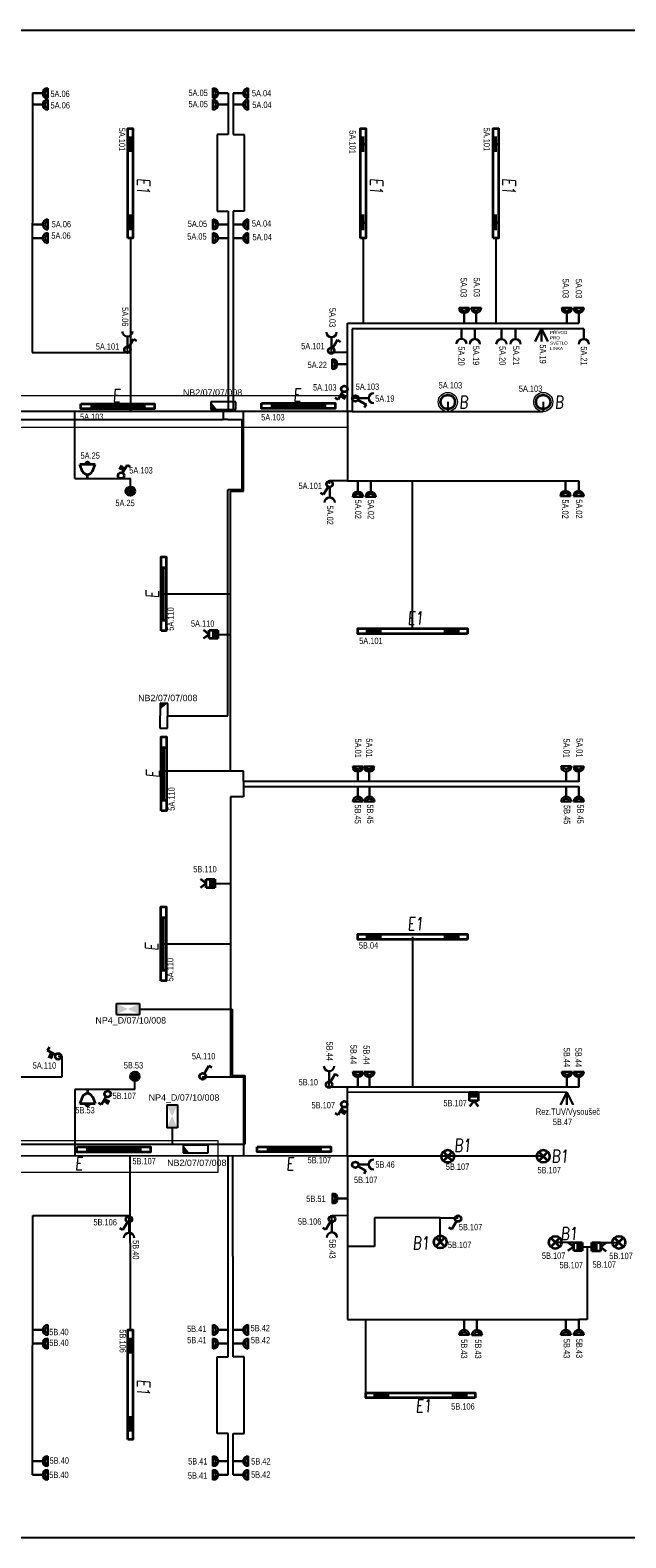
# Model space of a CAD drawing. Header units: millimetres. Extents: x 370888 to 505664, y 284292 to 447185.
# Tile 17 of 41: x 483476 to 492837, y 284292 to 307972. Entities that reach past the tile are written whole.
import ezdxf
from ezdxf.enums import TextEntityAlignment as Align

# ---------------------------------------------------------------- set-up
doc = ezdxf.new("R2010")
doc.units = ezdxf.units.MM
doc.header["$LTSCALE"] = 100
doc.layers.get('0').update_dxf_attribs({"color": 21, "linetype": 'CONTINUOUS'})
for name, color, linetype, lineweight in [('2DE_OBL', 91, 'CONTINUOUS', 35), ('2DE_OBL_L1', 91, 'CONTINUOUS', 35), ('CP_DETAL', 33, 'CONTINUOUS', 18), ('E_NOUZOVÉ+PP OSVĚTLENÍ', 60, 'CONTINUOUS', 25), ('E_SVĚTLA POPIS', 130, 'CONTINUOUS', 30), ('E_VEDENÍ SILNOPROUD', 50, 'CONTINUOUS', 25), ('E_VEDENÍ_CBS', 214, 'CONTINUOUS', 25), ('E_VYPINACE', 170, 'CONTINUOUS', 35), ('E_ZÁSUVKY POPIS', 111, 'CONTINUOUS', 30), ('E_ZÁSUVKY-DVOJITE', 7, 'CONTINUOUS', 30), ('E_ZÁSUVKY.OST.+VYVODY', 11, 'CONTINUOUS', 30), ('E_ŽLABY', 40, 'CONTINUOUS', 15), ('U1 LIGHTING', 10, 'CONTINUOUS', 35)]:
    doc.layers.add(name, color=color, linetype=linetype, lineweight=lineweight)
for name, color, linetype in [('BEZPECNOSTNE SVETLA', 80, 'CONTINUOUS'), ('E_RÁM', 253, 'CONTINUOUS'), ('GC3_MEP_E_LV_SECURITY LIGHT', 80, 'CONTINUOUS'), ('PIKTOGRAMY', 210, 'CONTINUOUS'), ('PRIPOJKA 230V', 1, 'CONTINUOUS'), ('ŽLAB', 7, 'CONTINUOUS')]:
    doc.layers.add(name, color=color, linetype=linetype)
doc.styles.add('ARIAL', font='arial.ttf')
doc.styles.add('CP_ATTR', font='ROMANS.SHX')
doc.styles.add('CS-ROMANS', font='romans.shx', dxfattribs={"width": 0.75, "oblique": 5})
doc.styles.get("Standard").update_dxf_attribs({"font": 'arial.ttf'})
doc.styles.add('V+P_01_B3_E_FP_001$0$BLOCK', font='romans.shx', dxfattribs={"width": 0.8})

# ---------------------------------------------------------------- blocks, each defined once
blk = doc.blocks.new('A$C3423193F')
at = {"color": 1, "linetype": 'ByBlock'}
for p, q in [((80, 240), (0, 240)), ((80, 240), (160, 240)), ((80, 160), (80, 0))]:
    blk.add_line(p, q, dxfattribs=at)
for radius in [80, 45.2]:
    blk.add_arc((80, 240), radius, 180, 0, dxfattribs=at)
blk = doc.blocks.new('zasuvka_jednoducha')
at = {"color": 1, "lineweight": 30}
blk.add_line((19281, 12983), (19281, 13143), dxfattribs=at)
blk.add_arc((19281, 12903), 80, 0, 180, dxfattribs=at)
blk = doc.blocks.new('E')
at = {"layer": 'U1 LIGHTING', "style": 'CS-ROMANS', "oblique": 5, "width": 0.75}
blk.add_text('E', height=200, dxfattribs=at).set_placement((229480, 21709))
blk = doc.blocks.new('*U24')
at = {"color": 0, "linetype": 'ByBlock'}
for p, q in [((24, 249.57), (96, 374.28)), ((96, 374.28), (143.56, 346.82))]:
    blk.add_line(p, q, dxfattribs=at)
blk.add_circle((0, 208), 48, dxfattribs=at)
blk = doc.blocks.new('tlacitko_prepinac_svetla')
at = {"layer": 'E_VYPINACE'}
for points in [[(16875, 8774), (16940, 8744)], [(16888, 8798), (16951, 8769)], [(16930, 8722), (16960, 8787)]]:
    blk.add_lwpolyline(points, dxfattribs=at)
at = {"layer": 'E_VYPINACE', "rotation": 180}
blk.add_blockref('*U24', (16937, 9090), dxfattribs=at)
blk = doc.blocks.new('*U30')
at = {"color": 0, "linetype": 'ByBlock'}
for p, q in [((24, 249.57), (96, 374.28)), ((96, 374.28), (143.56, 346.82))]:
    blk.add_line(p, q, dxfattribs=at)
blk.add_circle((0, 208), 48, dxfattribs=at)
blk = doc.blocks.new('prepinas-svetel-jednoduchy')
at = {"layer": 'E_VYPINACE', "rotation": 89.99999999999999}
blk.add_blockref('*U30', (208, 2), dxfattribs=at)
blk = doc.blocks.new('*U28', base_point=(57391, -22719))
at = {"lineweight": 30, "ltscale": 0.1}
for p, q in [((57291, -22519), (57391, -22719)), ((57391, -22719), (57391, -22519)), ((57391, -22719), (57491, -22519))]:
    blk.add_line(p, q, dxfattribs=at)
blk = doc.blocks.new('pripojka 230V')
at = {"layer": 'PRIPOJKA 230V', "color": 1, "xscale": -1}
blk.add_blockref('*U28', (0, -2, -40), dxfattribs=at)
blk = doc.blocks.new('*U32', base_point=(28429, 5840))
at = {"linetype": 'ByBlock'}
blk.add_hatch(color=0, dxfattribs=at).paths.add_polyline_path([(28362, 5840), (28497, 5840), (28497, 5772), (28362, 5772)])
at = {"color": 0, "linetype": 'ByBlock'}
for p, q in [((28429, 5907), (28362, 5997)), ((28429, 5907), (28497, 5997)), ((28362, 5907), (28497, 5907)), ((28362, 5772), (28362, 5907)), ((28362, 5840), (28497, 5840)), ((28497, 5772), (28362, 5772)), ((28497, 5907), (28497, 5772))]:
    blk.add_line(p, q, dxfattribs=at)
blk = doc.blocks.new('pohybove-cidlo-svetla')
at = {"layer": 'E_VYPINACE', "rotation": 180}
blk.add_blockref('*U32', (-1, 30), dxfattribs=at)
blk = doc.blocks.new('2DELLI009_CZ')
for p, q in [((-0.5, 0.1), (-0.5, -0.1)), ((-0.5, 0), (0.5, 0)), ((0.5, 0.1), (0.5, -0.1))]:
    blk.add_line(p, q)
blk.add_lwpolyline([(-0.7, 0.2), (0.7, 0.2), (0.7, -0.2), (-0.7, -0.2)], close=True)
at = {"linetype": 'ByBlock', "style": 'CP_ATTR', "flags": 9}
for tag, p in [('NAME', (-0.092, -0.018)), ('GROUP', (-0.092, -0.018)), ('NUMBER', (-0.092, -0.018)), ('PRODUCER', (-0.092, -0.018)), ('ARTICLE', (-0.092, -0.018)), ('CHARACTER', (-0.092, -0.018)), ('VOLTAGE', (-0.092, -0.019)), ('WEIGHT', (-0.092, -0.018)), ('OTHER', (-0.092, -0.018)), ('PRODUCT-TYPE', (-0.092, -0.019)), ('ORDER-NO', (-0.092, -0.019)), ('POWER', (-0.092, -0.019))]:
    blk.add_attdef(tag, text='', height=0.00005, dxfattribs=at).set_placement(p, align=Align.MIDDLE_LEFT)
blk = doc.blocks.new('*U48')
at = {"layer": 'GC3_MEP_E_LV_SECURITY LIGHT', "linetype": 'ByBlock'}
for p, q in [((135, 59), (-255, 61)), ((-255, 61), (-255, -59)), ((135, -61), (135, 59)), ((-255, -59), (135, -61))]:
    blk.add_line(p, q, dxfattribs=at)
at = {"layer": 'GC3_MEP_E_LV_SECURITY LIGHT'}
blk.add_solid([(-255, 61), (-255, -59), (-158, -60)], dxfattribs=at)
at = {"layer": 'BEZPECNOSTNE SVETLA', "style": 'ARIAL'}
blk.add_attdef('BEZ.SV', (52, -54), '', height=100, dxfattribs=at)
blk = doc.blocks.new('*U58')
at = {"layer": 'GC3_MEP_E_LV_SECURITY LIGHT', "linetype": 'ByBlock'}
for p, q in [((-118, 196), (-122, -194)), ((2, 194), (-118, 196)), ((-2, -196), (2, 194)), ((-122, -194), (-2, -196))]:
    blk.add_line(p, q, dxfattribs=at)
at = {"layer": 'GC3_MEP_E_LV_SECURITY LIGHT'}
blk.add_solid([(2, 194), (-118, 196), (-119, 99)], dxfattribs=at)
at = {"layer": 'BEZPECNOSTNE SVETLA', "style": 'ARIAL'}
blk.add_attdef('BEZ.SV', (52, -54), '', height=100, dxfattribs=at)
blk = doc.blocks.new('V+P_01_B3_E_FP_001$0$E-LI-35')
at = {"layer": 'E_NOUZOVÉ+PP OSVĚTLENÍ', "linetype": 'ByBlock'}
for p, q in [((-10.9, -1.9), (10.9, -1.9)), ((-10.9, -12.1), (-10.9, -1.9)), ((-10.9, -12.1), (10.9, -12.1)), ((10.9, -1.9), (10.9, -12.1))]:
    blk.add_line(p, q, dxfattribs=at)
at = {"layer": 'E_NOUZOVÉ+PP OSVĚTLENÍ'}
blk.add_solid([(-10.9, -12.1), (-10.9, -1.9), (10.9, -1.9), (10.9, -12.1)], dxfattribs=at)
at = {"layer": 'E_NOUZOVÉ+PP OSVĚTLENÍ', "style": 'V+P_01_B3_E_FP_001$0$BLOCK', "width": 0.8, "flags": 8}
for tag, p in [('DIVERS.1', (-17.9, -2.1)), ('DIVERS.2', (-16.4, -12))]:
    blk.add_attdef(tag, text='', height=7.25, dxfattribs=at).set_placement(p, align=Align.RIGHT)
at = {"layer": 'E_NOUZOVÉ+PP OSVĚTLENÍ', "style": 'V+P_01_B3_E_FP_001$0$BLOCK', "width": 0.8}
for tag, p, height, flags in [('BLOCKNAME', (-6.8, -1.4), 2.54, 3), ('LEISTUNG', (13.3, -12), 7.25, 8)]:
    blk.add_attdef(tag, p, '', height=height, dxfattribs=dict(at, flags=flags))
blk.add_attdef('STROMKREIS', text='', height=7.25, dxfattribs=at).set_placement((-11.8, -23.8), align=Align.BOTTOM_CENTER)
blk = doc.blocks.new('*U59')
at = {"layer": 'GC3_MEP_E_LV_SECURITY LIGHT', "xscale": 16.54563019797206, "yscale": 16.54563022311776, "zscale": 16.54563022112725, "rotation": 270.0000000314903}
blk.add_blockref('V+P_01_B3_E_FP_001$0$E-LI-35', (116, 0), dxfattribs=at)
at = {"layer": 'PIKTOGRAMY', "style": 'ARIAL'}
blk.add_attdef('PIKTOGRAM', (162, -40), '', height=100, dxfattribs=at)
blk = doc.blocks.new('*U49')
at = {"layer": 'GC3_MEP_E_LV_SECURITY LIGHT', "xscale": 16.54563019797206, "yscale": 16.54563022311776, "zscale": 16.54563022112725}
blk.add_blockref('V+P_01_B3_E_FP_001$0$E-LI-35', (0, 116), dxfattribs=at)
at = {"layer": 'PIKTOGRAMY', "style": 'ARIAL'}
blk.add_attdef('PIKTOGRAM', (162, -40), '', height=100, dxfattribs=at)
blk = doc.blocks.new('2DELLI018_CZ')
for p, q in [((-0.6, 0), (-0.4, 0)), ((-0.5, 0.1), (-0.5, -0.1)), ((0.4, 0), (0.6, 0)), ((0.5, 0.1), (0.5, -0.1))]:
    blk.add_line(p, q)
blk.add_lwpolyline([(-0.7, 0.2), (0.7, 0.2), (0.7, -0.2), (-0.7, -0.2)], close=True)
at = {"linetype": 'ByBlock', "style": 'CP_ATTR', "flags": 9}
for tag, p in [('NAME', (-0.092, -0.018)), ('GROUP', (-0.092, -0.018)), ('NUMBER', (-0.092, -0.018)), ('PRODUCER', (-0.092, -0.018)), ('ARTICLE', (-0.092, -0.018)), ('CHARACTER', (-0.092, -0.018)), ('VOLTAGE', (-0.092, -0.019)), ('WEIGHT', (-0.092, -0.018)), ('OTHER', (-0.092, -0.018)), ('PRODUCT-TYPE', (-0.092, -0.019)), ('ORDER-NO', (-0.092, -0.019)), ('POWER', (-0.092, -0.019))]:
    blk.add_attdef(tag, text='', height=0.00005, dxfattribs=at).set_placement(p, align=Align.MIDDLE_LEFT)
blk = doc.blocks.new('E1')
at = {"layer": 'U1 LIGHTING', "style": 'CS-ROMANS', "oblique": 5, "width": 0.75}
blk.add_text('E1', height=200, dxfattribs=at).set_placement((229480, 21709))
blk = doc.blocks.new('2DELPH010_CZ')
blk.add_ellipse((0, 0), major_axis=(-0.053, 0.053), ratio=1, start_param=3.926991, end_param=10.210176)
at = {"layer": 'CP_DETAL'}
blk.add_ellipse((0, 0), major_axis=(-0.0707, 0.0707), ratio=1, start_param=3.926991, end_param=10.210176, dxfattribs=at)
at = {"linetype": 'ByBlock', "style": 'CP_ATTR', "flags": 9}
for tag in ['NAME', 'GROUP', 'NUMBER', 'PRODUCER', 'ARTICLE', 'PRODUCT-TYPE', 'ORDER-NO', 'CHARACTER', 'POWER', 'VOLTAGE', 'WEIGHT', 'OTHER']:
    blk.add_attdef(tag, text='', height=0.00000005, dxfattribs=at).set_placement((0, 0), align=Align.MIDDLE_LEFT)
blk = doc.blocks.new('B')
at = {"layer": 'U1 LIGHTING', "style": 'CS-ROMANS', "oblique": 5, "width": 0.75}
blk.add_text('B', height=200, dxfattribs=at).set_placement((229480, 21709))
blk = doc.blocks.new('CPEL_3386')
blk.add_hatch(color=256).paths.add_polyline_path([(-0.2, 0, 1), (0.2, 0, 1)])
for radius in [0.35, 0.2]:
    blk.add_circle((0, 0), radius)
at = {"linetype": 'ByBlock', "style": 'CP_ATTR', "flags": 9}
for tag in ['NAME', 'GROUP', 'NUMBER', 'PRODUCER', 'ARTICLE', 'PRODUCT-TYPE', 'ORDER-NO', 'CHARACTER', 'POWER', 'VOLTAGE', 'WEIGHT', 'OTHER']:
    blk.add_attdef(tag, text='', height=0.00005, dxfattribs=at).set_placement((-0.09, -0.02), align=Align.MIDDLE_LEFT)
blk = doc.blocks.new('CPEL_1003')
for p, q in [((0, 0), (0, -0.3)), ((-0.4, -0.55), (-0.6, -1.1)), ((-0.6, -1.1), (0.6, -1.1)), ((0.4, -0.55), (0.6, -1.1))]:
    blk.add_line(p, q)
blk.add_circle((0, -1.2), 0.1)
blk.add_arc((0, -0.75), 0.445, 25.9892, 154.0108)
at = {"linetype": 'ByBlock', "style": 'CP_ATTR', "flags": 9}
for tag in ['NAME', 'GROUP', 'NUMBER', 'PRODUCER', 'ARTICLE', 'PRODUCT-TYPE', 'ORDER-NO', 'CHARACTER', 'POWER', 'VOLTAGE', 'WEIGHT', 'OTHER']:
    blk.add_attdef(tag, text='', height=0.00005, dxfattribs=at).set_placement((-0.09, -0.02), align=Align.MIDDLE_LEFT)
blk = doc.blocks.new('*U4388')
for p, q in [((0, -250), (0, 250)), ((0, 250), (6662.5, 250)), ((6662.5, 250), (6662.5, -250)), ((6662.5, -250), (0, -250))]:
    blk.add_line(p, q)
at = {"style": 'CP_ATTR', "flags": 9}
for tag in ['NAME', 'PRODUCER', 'PRODUCT-TYPE', 'ARTICLE', 'FLOW', 'NUMBER', 'SYSTEM', 'FORM', 'SIZE', 'OTHER']:
    blk.add_attdef(tag, (0, 0), '', height=0.0001, dxfattribs=at)
blk = doc.blocks.new('2DELLI_01_CZ')
for p, q in [((-0.35, 0.35), (0.35, -0.35)), ((-0.35, -0.35), (0.35, 0.35))]:
    blk.add_line(p, q)
blk.add_circle((0, 0), 0.5)
at = {"linetype": 'ByBlock', "style": 'CP_ATTR', "flags": 9}
for tag in ['NAME', 'GROUP', 'NUMBER', 'PRODUCER', 'ARTICLE', 'PRODUCT-TYPE', 'ORDER-NO', 'CHARACTER', 'POWER', 'VOLTAGE', 'WEIGHT', 'OTHER']:
    blk.add_attdef(tag, text='', height=0.00005, dxfattribs=at).set_placement((-0.09, -0.02), align=Align.MIDDLE_LEFT)
blk = doc.blocks.new('B1')
at = {"layer": 'U1 LIGHTING', "style": 'CS-ROMANS', "oblique": 5, "width": 0.75}
blk.add_text('B1', height=200, dxfattribs=at).set_placement((229480, 21709))
blk = doc.blocks.new('*U4392')
for p, q in [((0, -250), (0, 250)), ((0, 250), (5050, 250)), ((5050, 250), (5050, -250)), ((5050, -250), (0, -250))]:
    blk.add_line(p, q)
at = {"linetype": 'ByBlock', "style": 'CP_ATTR', "flags": 9}
for tag in ['NAME', 'PRODUCER', 'PRODUCT-TYPE', 'ARTICLE', 'FLOW', 'NUMBER', 'SYSTEM', 'FORM', 'SIZE', 'OTHER']:
    blk.add_attdef(tag, (0, 0), '', height=0.0001, dxfattribs=at)

msp = doc.modelspace()

# ---------------------------------------------------------------- linework, layer by layer
at = {"layer": 'E_RÁM', "color": 252, "true_color": 0x939598}
msp.add_lwpolyline([(493617, 284292), (467037, 284292), (467037, 307972), (493617, 307972)], close=True, dxfattribs=at)
at = {"layer": 'E_VEDENÍ SILNOPROUD'}
for p, q in [((483514, 306982), (483509, 302907)), ((486589, 306982), (486589, 306335)), ((486664, 306982), (486664, 306335)), ((486589, 306335), (486414, 306335)), ((486414, 306335), (486414, 305372)), ((486664, 306335), (486839, 306335)), ((486839, 306335), (486839, 305130)), ((486414, 305372), (486414, 305130)), ((486414, 305130), (486589, 305130)), ((486589, 305130), (486589, 301982)), ((486839, 305130), (486664, 305130)), ((486664, 305130), (486664, 301982)), ((485052, 304707), (485052, 302907)), ((488710, 304707), (488710, 303370)), ((490794, 304707), (490794, 303370)), ((488464, 301982), (488464, 303370)), ((488464, 303370), (492096, 303370)), ((492177, 303281), (488539, 303281)), ((488539, 303281), (488539, 301982)), ((483509, 302907), (485003, 302907)), ((485003, 303001), (485003, 302907)), ((485003, 302907), (485052, 302907)), ((485052, 302907), (485052, 301982)), ((488212, 302907), (488212, 302990)), ((488464, 302907), (488212, 302907)), ((488635, 302191), (488539, 302191)), ((488539, 301982), (473001, 301982)), ((484177, 300932), (484177, 301982)), ((486827, 300895), (486827, 301982)), ((488464, 301982), (488464, 300895)), ((488539, 301982), (491539, 301982)), ((490039, 302132), (490039, 301982)), ((491539, 302132), (491539, 301982)), ((484177, 300932), (485052, 300932)), ((485052, 300732), (485052, 300932)), ((486827, 300732), (486827, 300895)), ((488464, 300895), (488181, 300895)), ((488181, 300844), (488181, 300895)), ((488464, 300895), (492096, 300895)), ((489487, 298572), (489487, 300895)), ((486627, 296332), (486627, 300732)), ((486627, 300732), (486827, 300732)), ((485574, 299120), (486627, 299120)), ((486426, 298482), (486627, 298482)), ((486627, 296332), (485577, 296332)), ((486827, 296332), (486627, 296332)), ((486827, 296170), (486827, 296332)), ((492096, 296170), (486827, 296170)), ((486827, 296170), (486827, 296095)), ((486827, 296095), (486827, 295932)), ((486827, 296095), (492097, 296095)), ((486827, 295932), (486627, 295932)), ((486627, 295932), (486627, 291532)), ((486376, 294568), (486627, 294568)), ((489487, 293732), (489487, 291370)), ((485572, 293621), (486627, 293621)), ((483977, 291854), (483917, 291854)), ((483977, 291532), (483977, 291854)), ((482927, 291532), (483977, 291532)), ((485122, 291332), (485122, 291540)), ((486177, 291532), (486627, 291532)), ((486627, 291532), (486827, 291532)), ((486827, 291532), (486827, 290294)), ((484177, 291332), (484177, 290292)), ((485122, 291332), (484177, 291332)), ((488174, 291370), (488174, 291459)), ((492096, 291370), (488174, 291369)), ((488464, 290286), (488464, 291370)), ((488464, 291295), (491912, 291294)), ((473069, 290285), (488464, 290295)), ((485052, 287557), (485050, 290293)), ((486589, 287135), (486587, 290294)), ((486664, 287135), (486662, 290294)), ((488464, 290295), (488464, 287719)), ((491539, 290286), (488464, 290286)), ((483514, 285282), (483519, 289357)), ((483519, 289357), (485051, 289357)), ((485031, 289244), (485031, 289357)), ((488219, 289357), (488461, 289361)), ((488219, 289252), (488219, 289357)), ((489920, 289319), (488889, 289319)), ((488889, 289319), (488889, 288870)), ((489920, 288940), (489920, 289319)), ((489920, 289319), (490200, 289317)), ((492152, 288932), (491727, 288932)), ((492152, 288932), (492152, 288865)), ((492302, 288932), (492727, 288932)), ((492302, 288932), (492302, 288865)), ((488889, 288870), (488464, 288870)), ((492227, 288865), (492227, 288865)), ((492227, 288865), (492227, 287719)), ((488464, 287719), (492096, 287719)), ((488750, 286532), (488750, 287719)), ((492227, 287719), (492096, 287719)), ((486414, 285930), (486414, 287135)), ((486414, 287135), (486589, 287135)), ((486840, 287135), (486664, 287135)), ((486840, 285930), (486840, 287135)), ((486589, 285930), (486414, 285930)), ((486589, 285282), (486589, 285930)), ((486664, 285282), (486664, 285930)), ((486664, 285930), (486840, 285930))]:
    msp.add_line(p, q, dxfattribs=at)
msp.add_lwpolyline([(492152, 288865), (492302, 288865)], dxfattribs=at)
at = {"layer": 'E_VEDENÍ_CBS'}
for p, q in [((486512, 302014), (486512, 301857)), ((473199, 301857), (486512, 301857)), ((486583, 301857), (486512, 301857)), ((486583, 301857), (486802, 301857)), ((486802, 301857), (486802, 300750)), ((486583, 297204), (486583, 300750)), ((486802, 300750), (486583, 300750)), ((485636, 297204), (486583, 297204)), ((485193, 292598), (486527, 292598)), ((486527, 292598), (486652, 292598)), ((486627, 292598), (486627, 292598)), ((486652, 292598), (486652, 291556)), ((486652, 291556), (486848, 291556)), ((486848, 291556), (486848, 290474)), ((485707, 290733), (485707, 290474)), ((473199, 290474), (485707, 290474)), ((485707, 290474), (486848, 290474)), ((486078, 290459), (486078, 290474))]:
    msp.add_line(p, q, dxfattribs=at)
at = {"layer": 'E_ŽLABY'}
msp.add_line((485579, 298538), (485579, 298532), dxfattribs=at)

# ---------------------------------------------------------------- block references
at = {"rotation": 270}
for p in [(463450, 535129), (467108, 535129), (469192, 535129), (463450, 516259)]:
    msp.add_blockref('E1', p, dxfattribs=at)
for p in [(259924, 276930), (259924, 272130), (260053, 264556)]:
    msp.add_blockref('E1', p)
at = {"layer": '2DE_OBL', "xscale": 1228.571428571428, "yscale": 200, "zscale": 1000}
for p, rotation in [((485052, 305567), 89.99999999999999), ((488710, 305567), 89.99999999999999), ((490794, 305567), 89.99999999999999), ((489487, 298532), 180), ((489487, 293732), 180), ((485052, 286697), 89.99999999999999), ((489610, 286532), 180)]:
    msp.add_blockref('2DELLI018_CZ', p, dxfattribs=dict(at, rotation=rotation))
at = {"layer": '2DE_OBL'}
for name, p, xscale, yscale, zscale in [('2DELPH010_CZ', (490039, 302132), 1500, 1500, 252.5252525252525), ('2DELPH010_CZ', (491539, 302132), 1500, 1500, 252.5252525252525), ('2DELLI_01_CZ', (490039, 290286), 200, 200, 100), ('2DELLI_01_CZ', (491539, 290286), 200, 200, 100), ('2DELLI_01_CZ', (489920, 288940), 200, 200, 100), ('2DELLI_01_CZ', (491727, 288932), 200, 200, 100), ('2DELLI_01_CZ', (492727, 288932), 200, 200, 100)]:
    msp.add_blockref(name, p, dxfattribs=dict(at, xscale=xscale, yscale=yscale, zscale=zscale))
at = {"layer": '2DE_OBL_L1', "xscale": 828.5714285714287, "yscale": 200, "zscale": 1000}
for p in [(484853, 302063), (487691, 302071), (484789, 290391), (487623, 290395)]:
    msp.add_blockref('2DELLI009_CZ', p, dxfattribs=at)
at = {"layer": '2DE_OBL_L1', "xscale": 828.5714285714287, "yscale": 200, "zscale": 1000, "rotation": 90}
for p in [(485574, 299120), (485577, 296291), (485572, 293621)]:
    msp.add_blockref('2DELLI009_CZ', p, dxfattribs=at)
at = {"layer": 'E_NOUZOVÉ+PP OSVĚTLENÍ'}
ref = msp.add_blockref('*U48', (486572, 302074), dxfattribs=at)
ref.add_attrib('BEZ.SV', 'NB2/07/07/008', (485877, 302232), dxfattribs={"layer": 'BEZPECNOSTNE SVETLA', "height": 100, "style": 'ARIAL'})
ref = msp.add_blockref('*U58', (485636, 297204), dxfattribs=at)
ref.add_attrib('BEZ.SV', 'NB2/07/07/008', (485173, 297433), dxfattribs={"layer": 'BEZPECNOSTNE SVETLA', "height": 100, "style": 'ARIAL'})
ref = msp.add_blockref('*U49', (485013, 292598), dxfattribs=at)
ref.add_attrib('PIKTOGRAM', 'NP4_D/07/10/008', (484502, 292370), dxfattribs={"height": 100, "style": 'ARIAL'})
ref = msp.add_blockref('*U59', (485707, 290913), dxfattribs=at)
ref.add_attrib('PIKTOGRAM', 'NP4_D/07/10/008', (485339, 291158), dxfattribs={"height": 100, "style": 'ARIAL'})
ref = msp.add_blockref('*U48', (486137, 290399), dxfattribs=at)
ref.add_attrib('BEZ.SV', 'NB2/07/07/008', (485629, 290133), dxfattribs={"layer": 'BEZPECNOSTNE SVETLA', "height": 100, "style": 'ARIAL'})
at = {"layer": 'E_VYPINACE'}
for name, p, rotation in [('prepinas-svetel-jednoduchy', (485003, 302954), 270), ('prepinas-svetel-jednoduchy', (488206, 302940), 270), ('tlacitko_prepinac_svetla', (501842, 309858), 180), ('prepinas-svetel-jednoduchy', (488183, 300843), 89.99999999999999), ('prepinas-svetel-jednoduchy', (486185, 291541), 270), ('prepinas-svetel-jednoduchy', (488172, 291412), 270), ('prepinas-svetel-jednoduchy', (485030, 289294), 89.99999999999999), ('prepinas-svetel-jednoduchy', (488222, 289301), 89.99999999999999), ('prepinas-svetel-jednoduchy', (490202, 289307), 89.99999999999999)]:
    msp.add_blockref(name, p, dxfattribs=dict(at, rotation=rotation))
at = {"layer": 'E_VYPINACE', "xscale": 200, "yscale": 200, "zscale": 200, "rotation": 180}
msp.add_blockref('CPEL_1003', (484377, 300932), dxfattribs=at)
at = {"layer": 'E_VYPINACE', "xscale": 200, "yscale": 200, "zscale": 200}
for name, p in [('CPEL_3386', (485052, 300732)), ('CPEL_3386', (485122, 291540)), ('CPEL_1003', (484377, 291332))]:
    msp.add_blockref(name, p, dxfattribs=at)
at = {"layer": 'E_VYPINACE'}
msp.add_blockref('tlacitko_prepinac_svetla', (467758, 282381), dxfattribs=at)
at = {"layer": 'E_ZÁSUVKY-DVOJITE'}
for p, rotation in [((483514, 307062), 270), ((486664, 307062), 270), ((483514, 306882), 270), ((486664, 306882), 270), ((486589, 304841), 89.99999999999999), ((486589, 304627), 89.99999999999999), ((491969, 300895), 180), ((492176, 300895), 180), ((488707, 296095), 180), ((483514, 287637), 270), ((486589, 287477), 89.99999999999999), ((486664, 287637), 270), ((483514, 287423), 270), ((486589, 287263), 89.99999999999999), ((486664, 287423), 270), ((483514, 285576), 270), ((483514, 285362), 270), ((486589, 285416), 89.99999999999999), ((486589, 285202), 89.99999999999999), ((486664, 285576), 270), ((486664, 285362), 270)]:
    msp.add_blockref('A$C3423193F', p, dxfattribs=dict(at, rotation=rotation))
at = {"layer": 'E_ZÁSUVKY-DVOJITE', "xscale": -1}
for p, rotation in [((486589, 307062), 89.99999999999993), ((486589, 306882), 89.99999999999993), ((483514, 304841), 269.9999999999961), ((486664, 304841), 269.9999999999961), ((483514, 304627), 269.9999999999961), ((486664, 304627), 269.9999999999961), ((488463, 302807), 89.99999999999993), ((488547, 300884), 180), ((488748, 300882), 180), ((488727, 296095), 180), ((491819, 296095), 180), ((492016, 296095), 180), ((488467, 289702), 89.99999999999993), ((490216, 287719), 180), ((490417, 287717), 180), ((491815, 287719), 180), ((492016, 287719), 180)]:
    msp.add_blockref('A$C3423193F', p, dxfattribs=dict(at, rotation=rotation))
at = {"layer": 'E_ZÁSUVKY-DVOJITE'}
for p in [(490216, 303370), (490404, 303373), (491829, 303370), (492016, 303370), (488547, 296168), (488723, 296168), (491819, 296170), (492016, 296167), (488547, 291370), (488727, 291370), (491832, 291370), (492016, 291370)]:
    msp.add_blockref('A$C3423193F', p, dxfattribs=at)
at = {"layer": 'E_ZÁSUVKY.OST.+VYVODY', "color": 1}
for name, p, rotation in [('zasuvka_jednoducha', (504285, 316144), 180), ('zasuvka_jednoducha', (507493, 316133), 180), ('zasuvka_jednoducha', (501779, 282910), 89.99999999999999), ('tlacitko_prepinac_svetla', (475035, 308790), 270), ('zasuvka_jednoducha', (507454, 304605), 180), ('zasuvka_jednoducha', (501778, 270874), 89.99999999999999)]:
    msp.add_blockref(name, p, dxfattribs=dict(at, rotation=rotation))
for name, p in [('zasuvka_jednoducha', (470972, 290140)), ('zasuvka_jednoducha', (471183, 290139)), ('zasuvka_jednoducha', (471600, 290138)), ('zasuvka_jednoducha', (471821, 290138)), ('zasuvka_jednoducha', (472896, 290137)), ('tlacitko_prepinac_svetla', (471476, 293455)), ('zasuvka_jednoducha', (468902, 287651)), ('tlacitko_prepinac_svetla', (471475, 282220)), ('zasuvka_jednoducha', (465749, 276100)), ('zasuvka_jednoducha', (468938, 276108))]:
    msp.add_blockref(name, p, dxfattribs=at)
at = {"layer": 'E_ZÁSUVKY.OST.+VYVODY', "rotation": 180}
msp.add_blockref('pripojka 230V', (491511, 303282), dxfattribs=at)
at = {"layer": 'E_ŽLABY'}
for name, p in [('*U4388', (481802, 301982)), ('B', (260739, 280320)), ('B', (262239, 280320)), ('B1', (260660, 268648)), ('*U4392', (481377, 290281)), ('B1', (262189, 268477)), ('B1', (262333, 267262)), ('B1', (260006, 267114))]:
    msp.add_blockref(name, p, dxfattribs=at)
at = {"layer": 'U1 LIGHTING'}
for p in [(255290, 280424), (258128, 280435), (254700, 268361), (258019, 268359)]:
    msp.add_blockref('E', p, dxfattribs=at)
at = {"layer": 'U1 LIGHTING', "rotation": 90}
for p in [(507209, 69569), (507216, 66752), (507199, 64034)]:
    msp.add_blockref('E', p, dxfattribs=at)
at = {"layer": 'ŽLAB'}
for name, p, rotation in [('prepinas-svetel-jednoduchy', (488588, 302189), 180), ('pohybove-cidlo-svetla', (486328, 298481), 269.9999999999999), ('pohybove-cidlo-svetla', (486278, 294567), 269.9999999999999), ('pripojka 230V', (491911, 291289), 180), ('prepinas-svetel-jednoduchy', (488587, 290153), 180), ('pohybove-cidlo-svetla', (492054, 288864), 269.9999999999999), ('pohybove-cidlo-svetla', (492399, 288865), 89.99999999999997)]:
    msp.add_blockref(name, p, dxfattribs=dict(at, rotation=rotation))
msp.add_blockref('pohybove-cidlo-svetla', (490450, 291195), dxfattribs=at)

# ---------------------------------------------------------------- texts
at = {"layer": 'E_SVĚTLA POPIS', "width": 0.8}
for s, rotation, p in [('5A.101', 270, (484872, 306440)), ('5A.101', 270, (490603, 306441)), ('5A.101', 270, (488493, 306399)), ('5A.110', 90, (485734, 298540)), ('5A.110', 90, (485747, 295713)), ('5A.110', 90, (485728, 293032)), ('5B.106', 270, (484881, 287567))]:
    msp.add_text(s, height=100, rotation=rotation, dxfattribs=at).set_placement(p)
for s, p in [('5A.101', (484508, 302954)), ('5A.101', (487735, 302960)), ('5A.103', (487922, 302312)), ('5A.103', (488592, 302322)), ('5A.103', (489896, 302344)), ('5A.103', (491155, 302291)), ('5A.103', (484260, 301849)), ('5A.103', (487107, 301842)), ('5A.103', (485034, 301009)), ('5A.101', (487693, 300765)), ('5A.110', (486003, 298602)), ('5A.101', (488647, 298331)), ('5B.110', (486039, 294744)), ('5B.04', (488641, 293547)), ('5A.110', (483517, 291662)), ('5A.110', (486018, 291807)), ('5B.107', (484770, 291185)), ('5B.10', (487695, 291398)), ('5B.107', (487898, 291037)), ('5B.107', (489970, 291071)), ('5B.107', (485083, 290159)), ('5B.107', (487836, 290176)), ('5B.107', (490008, 290072)), ('5B.107', (491448, 290018)), ('5B.107', (488565, 289864)), ('5B.106', (484471, 289199)), ('5B.106', (487684, 289210)), ('5B.107', (490213, 289124)), ('5B.107', (490040, 288843)), ('5B.107', (491518, 288674)), ('5B.107', (492577, 288670)), ('5B.107', (491795, 288527)), ('5B.107', (492313, 288536)), ('5B.106', (490093, 286307))]:
    msp.add_text(s, height=100, dxfattribs=at).set_placement(p)
at = {"layer": 'E_ZÁSUVKY POPIS', "width": 0.8}
for s, p in [('5A.06', (483795, 306923)), ('5A.05', (485964, 306938)), ('5A.04', (486961, 306932)), ('5A.06', (483798, 306742)), ('5A.05', (485965, 306761)), ('5A.04', (486967, 306749)), ('5A.06', (483810, 304695)), ('5A.06', (483815, 304874)), ('5A.05', (485945, 304682)), ('5A.05', (485953, 304880)), ('5A.04', (486961, 304886)), ('5A.04', (486970, 304673)), ('5A.22', (487836, 302665)), ('5A.19', (488898, 302137)), ('5A.25', (484268, 301240)), ('5A.25', (484816, 300496)), ('5B.53', (484948, 291664)), ('5B.53', (484187, 290958)), ('Rez.TUV/Vysoušeč', (491423, 290936)), ('5B.47', (491689, 290775)), ('5B.46', (488901, 290106)), ('5B.51', (487815, 289568)), ('5B.40', (483776, 287475)), ('5B.41', (485942, 287525)), ('5B.42', (486940, 287537)), ('5B.40', (483778, 287307)), ('5B.41', (485944, 287349)), ('5B.42', (486944, 287348)), ('5B.40', (483782, 285456)), ('5B.41', (485959, 285444)), ('5B.42', (486950, 285443)), ('5B.40', (483777, 285231)), ('5B.41', (485955, 285220)), ('5B.42', (486948, 285236))]:
    msp.add_text(s, height=100, dxfattribs=at).set_placement(p)
for s, p in [('5A.03', (490239, 304082)), ('5A.03', (490446, 304085)), ('5A.03', (491842, 304068)), ('5A.03', (492049, 304065)), ('5A.06', (484919, 303622)), ('5A.03', (488177, 303610)), ('5A.20', (490204, 303006)), ('5A.19', (490433, 303013)), ('5A.20', (490849, 303011)), ('5A.21', (491062, 303013)), ('5A.19', (491484, 303037)), ('5A.21', (492129, 303006)), ('5A.02', (488140, 300506)), ('5A.02', (488581, 300599)), ('5A.02', (488782, 300594)), ('5A.02', (491836, 300602)), ('5A.02', (492054, 300604)), ('5A.01', (488582, 296847)), ('5A.01', (488755, 296849)), ('5A.01', (491856, 296847)), ('5A.01', (492060, 296852)), ('5B.45', (488576, 295810)), ('5B.45', (488771, 295812)), ('5B.45', (491862, 295802)), ('5B.45', (492072, 295812)), ('5B.44', (488132, 292087)), ('5B.44', (488508, 292036)), ('5B.44', (488713, 292028)), ('5B.44', (491859, 291989)), ('5B.44', (492042, 291989)), ('5B.40', (485089, 288968)), ('5B.43', (488177, 288982)), ('5B.43', (490247, 287412)), ('5B.43', (490467, 287410)), ('5B.43', (491858, 287417)), ('5B.43', (492055, 287419))]:
    msp.add_text(s, height=100, rotation=270, dxfattribs=at).set_placement(p)
at = {"layer": 'E_ZÁSUVKY POPIS', "insert": (491647, 303248), "char_height": 50, "attachment_point": 1}
msp.add_mtext_dynamic_manual_height_columns('PŘÍVOD PRO SVĚTLO\\PLINKA', width=210, gutter_width=12.5, heights=[0], dxfattribs=at)

doc.saveas('drawing.dxf')
